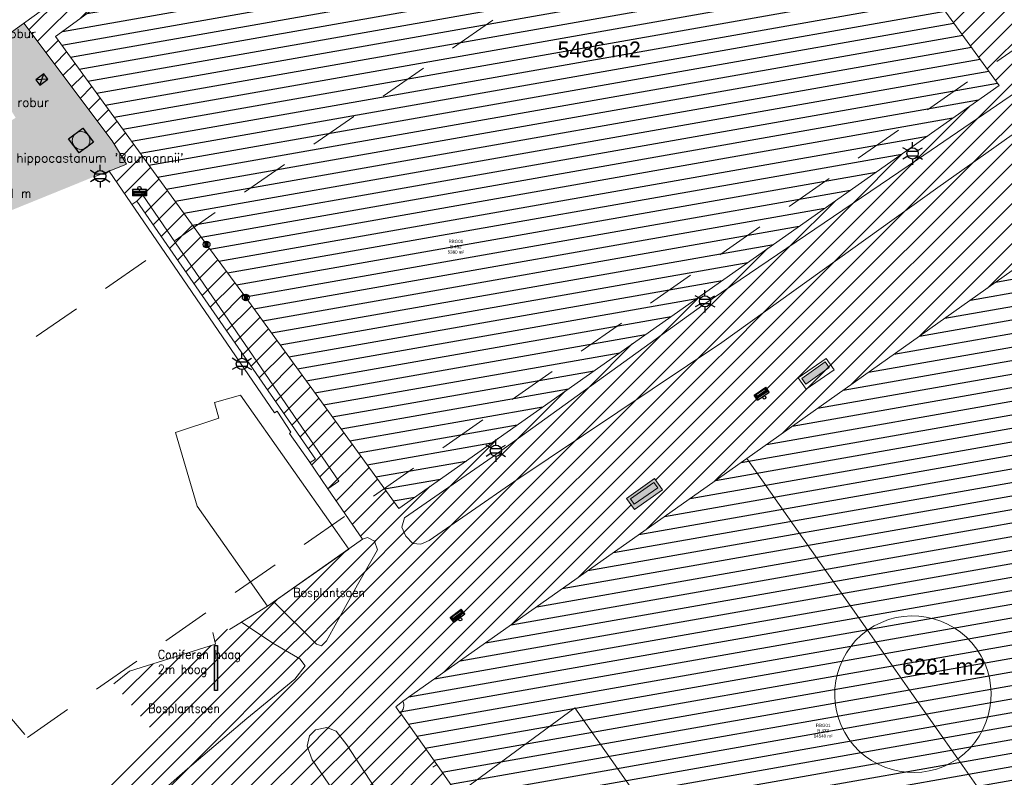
# Model space of a CAD drawing. Header units: metres. Extents: x 102852 to 107197, y 385458 to 392889.
# Tile 42 of 50: x 106825 to 106936, y 392665 to 392750. Entities that reach past the tile are written whole.
import ezdxf
from ezdxf.enums import TextEntityAlignment as Align

# ---------------------------------------------------------------- set-up
doc = ezdxf.new("R2010")
doc.units = ezdxf.units.M
doc.linetypes.add('KG-PERCEEL', pattern=[19, 5.5, -2, -2, 5.5, -2, -2])
for name, color, linetype, lineweight in [('0-BEBOUWING', 7, 'Continuous', 30), ('0-BEPLANTING', 14, 'Continuous', 30), ('0-GRAS OM SPORTVELDEN', 2, 'Continuous', 30), ('0-GRAS SPORTVELDEN', 3, 'Continuous', 30), ('0-HAAG', 82, 'Continuous', 30), ('0-VERHARDING', 5, 'Continuous', 30), ('_alg-maatvoering', 7, 'Continuous', 0), ('B-WE-GR-STRUIK-G', 90, 'Continuous', 13), ('B-WE-IE-GEBOUW-G', 10, 'Continuous', 0), ('B-WE-IE-MEUBILAIR_WEGMEUBILAIR-S', 7, 'Continuous', 30), ('B-WE-IE-OV-LICHTMAST-S', 40, 'Continuous', 30), ('B-WE-KG-GRENS-T18', 10, 'Continuous', 13), ('B-WE-KG-GRENS_PERCEEL-GV', 150, 'KG-PERCEEL', 13), ('B-WE-OG-TOPOGRAFIE_BEBOUWING-G', 8, 'Continuous', 13), ('B-WE-RI-HWA_KOLK_STRAATKOLK-S', 150, 'Continuous', 30), ('B-WE-RI-INSPECTIEPUT_ALGEMEEN-S', 7, 'Continuous', 30), ('B-WE-VH-KANTVERHARDING-G', 60, 'Continuous', 13), ('B-WE-VH-MATERIAALGRENS-G', 31, 'Continuous', 13), ('B-WE-VW-MARKERING_LANGS_STREEP_DOORGETROKKEN-G', 7, 'Continuous', 13), ('Boomsoort', 10, 'Continuous', 0), ('N-WE-IE-TERREINAFSCHEIDING_KUNSTMATIG_HEKWERK-G', 6, 'Continuous', 0), ('X-XX-AL-VERWIJZING-S', 7, 'Continuous', 30)]:
    doc.layers.add(name, color=color, linetype=linetype, lineweight=lineweight)
doc.styles.add('arial', font='arial.ttf')
doc.styles.add('ISO 1 1000 T2 5 0', font='font_iso.shx', dxfattribs={"height": 2.5})
doc.styles.add('NLCS-ISO', font='NLCS-ISO.ttf')
doc.styles.add('NLCS-ISO-T25', font='NLCS-ISO.ttf')
doc.styles.add('Style-STANDARD', font='STANDARD.shx')
doc.styles.add('Style-txt', font='txt.shx')
pattern_1 = [(45, (0, 0), (-1.122532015, 1.122532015), [])]

# ---------------------------------------------------------------- blocks, each defined once
blk = doc.blocks.new('B-SIE-WEG_LICHTMAST-SO_6')
at = {"ltscale": 0.1}
for p, q in [((0, 1.27), (0, 2.53)), ((-1.1, 0.63), (-2.19, 1.27)), ((1.1, 0.63), (2.19, 1.27)), ((-1.1, -0.63), (-2.19, -1.27)), ((0, -1.27), (0, -2.53)), ((1.1, -0.63), (2.19, -1.27))]:
    blk.add_line(p, q, dxfattribs=at)
at = {"flags": 128}
for points in [[(-1.16, 0.5), (1.16, 0.5)], [(-1.16, -0.5), (1.16, -0.5)]]:
    blk.add_lwpolyline(points, dxfattribs=at)
at = {"ltscale": 0.1}
blk.add_circle((0, 0), 1.27, dxfattribs=at)
at = {"style": 'NLCS-ISO'}
blk.add_attdef('TYPE', text='', height=1.8, dxfattribs=at).set_placement((0, 2.53), align=Align.BOTTOM_CENTER)
blk = doc.blocks.new('kadata_3')
at = {"layer": 'B-WE-KG-GRENS_PERCEEL-GV'}
blk.add_3dface([(106826.084, 392669.005), (106946.81, 392753.143), (106922.864, 392780.471), (106802.244, 392696.909)], dxfattribs=at)
at = {"layer": 'B-WE-OG-TOPOGRAFIE_BEBOUWING-G', "flags": 128}
for points in [[(106860.956, 392692.058), (106850.074, 392707.523), (106847.141, 392706.705), (106847.631, 392704.945), (106842.767, 392703.304), (106845.196, 392695.034), (106853.119, 392683.775)], [(106853.119, 392683.775), (106862.259, 392690.206), (106860.956, 392692.058)]]:
    blk.add_lwpolyline(points, dxfattribs=at)
at = {"layer": 'B-WE-KG-GRENS-T18', "char_height": 0.36, "attachment_point": 5, "style": 'NLCS-ISO-T25'}
for s, insert in [('\\fArial|b0|i0|c00|p39;RBG01\\PB 432\\P5380 m²', (106874.311, 392724.222)), ('\\fArial|b0|i0|c00|p39;RBG01\\PB 433\\P14540 m²', (106915.655, 392669.757))]:
    blk.add_mtext(s, dxfattribs=dict(at, insert=insert))
blk = doc.blocks.new('SIE-WEG_AFVALBAK_TYPE_02')
at = {"linetype": 'Continuous'}
for p, q in [((1.56, -0.35), (-1.56, -0.35)), ((-1.33, -0.76), (-1.56, -0.35)), ((-1.33, -0.99), (-1.56, -1.72)), ((1.56, -1.72), (-1.56, -1.72)), ((1.33, -0.76), (-1.33, -0.76)), ((-1.33, -0.99), (-1.33, -0.76)), ((1.33, -0.99), (-1.33, -0.99)), ((-1.18, -1.16), (-1.3, -1.55)), ((1.3, -1.55), (-1.3, -1.55)), ((1.18, -1.16), (-1.18, -1.16)), ((1.18, -1.16), (1.3, -1.55)), ((1.33, -0.76), (1.56, -0.35)), ((1.33, -0.99), (1.33, -0.76)), ((1.33, -0.99), (1.56, -1.72))]:
    blk.add_line(p, q, dxfattribs=at)
for p, q in [((-1.56, -0.35), (-1.56, -1.72)), ((1.56, -0.35), (1.56, -1.72))]:
    blk.add_line(p, q)
blk.add_circle((0, 0), 0.354, dxfattribs=at)
blk = doc.blocks.new('B-SIE-WEG_LICHTMAST-SO_8')
at = {"ltscale": 0.1}
for p, q in [((0, 1.27), (0, 2.53)), ((-1.1, 0.63), (-2.19, 1.27)), ((1.1, 0.63), (2.19, 1.27)), ((-1.1, -0.63), (-2.19, -1.27)), ((0, -1.27), (0, -2.53)), ((1.1, -0.63), (2.19, -1.27))]:
    blk.add_line(p, q, dxfattribs=at)
at = {"flags": 128}
for points in [[(-1.16, 0.5), (1.16, 0.5)], [(-1.16, -0.5), (1.16, -0.5)]]:
    blk.add_lwpolyline(points, dxfattribs=at)
at = {"ltscale": 0.1}
blk.add_circle((0, 0), 1.27, dxfattribs=at)
at = {"style": 'NLCS-ISO'}
blk.add_attdef('TYPE', text='', height=1.8, dxfattribs=at).set_placement((0, 2.53), align=Align.BOTTOM_CENTER)
blk = doc.blocks.new('SIE-WEG_PAAL_VAST_8')
blk.add_hatch(color=256).paths.add_polyline_path([(-0.37, -0.37), (-0.37, 0.37), (0.37, 0.37), (0.37, -0.37)])
blk.add_circle((0, 0), 0.75)
blk.add_3dface([(0.37, 0.37), (-0.37, 0.37), (-0.37, -0.37), (0.37, -0.37)])
at = {"style": 'NLCS-ISO'}
blk.add_attdef('TYPE', (0, 0), '', height=1.75, dxfattribs=at)
blk = doc.blocks.new('B-SRI-PUT_VWA-SO')
at = {"lineweight": 0}
blk.add_circle((0, 0), 2, dxfattribs=at)
blk.add_3dface([(-2, 2), (2, 2), (2, -2), (-2, -2)])
blk.add_3dface([(2, -2), (2, 2), (-2, 2), (-2, -2)], dxfattribs=at)
blk = doc.blocks.new('Straatkolk 300x450')
at = {"layer": 'B-WE-RI-HWA_KOLK_STRAATKOLK-S'}
for p, q in [((-1.13, -0.75), (1.13, 0.75)), ((1.13, -0.75), (-1.13, 0.75))]:
    blk.add_line(p, q, dxfattribs=at)
blk.add_3dface([(-1.13, -0.75), (1.13, -0.75), (1.13, 0.75), (-1.13, 0.75)], dxfattribs=at)

msp = doc.modelspace()

# ---------------------------------------------------------------- hatches: boundary and pattern name
at = {"layer": '0-BEBOUWING', "ltscale": 0.2, "true_color": 0x636466, "extrusion": (0, 0, -1)}
for points in [[(-106913.71, 392708.77), (-106913.26, 392709.4), (-106915.9, 392711.27), (-106916.35, 392710.65)], [(-106894.38, 392695.24), (-106893.96, 392695.85), (-106896.61, 392697.71), (-106897.04, 392697.09)]]:
    msp.add_hatch(color=251, dxfattribs=at).paths.add_polyline_path(points)
at = {"layer": '0-BEPLANTING'}
h = msp.add_hatch(dxfattribs=at)
h.set_pattern_fill('ANSI31', color=256, scale=0.1, pattern_type=2)
h.set_pattern_definition(pattern_1)
h.paths.add_polyline_path([(106904.24, 392713.43), (106928.56, 392730.9), (106941.44, 392740.02), (106942.24, 392741.08), (106942.06, 392741.78), (106941.1, 392743.24), (106940.4, 392743.7), (106926.27, 392734.04), (106902.11, 392717.64), (106878.39, 392700.54), (106868.53, 392693.73), (106868.24, 392692.68), (106868.69, 392691.64), (106869.46, 392690.84), (106870.38, 392690.75), (106871.31, 392691.15), (106880.84, 392697.78)])
h = msp.add_hatch(dxfattribs=at)
h.set_pattern_fill('ANSI31', color=256, scale=0.1, pattern_type=2)
h.set_pattern_definition(pattern_1)
h.paths.add_polyline_path([(106863.23, 392686.18), (106865.5, 392690.13), (106865.16, 392691.09), (106864.38, 392691.52), (106863.82, 392691.32), (106862.26, 392690.21), (106853.83, 392684.28), (106858.64, 392679.49), (106859.21, 392679.33), (106859.74, 392679.89)])
h.paths.add_polyline_path([(106856.21, 392675.55), (106857.37, 392677.05), (106856.76, 392677.85), (106853.73, 392679.61), (106850.18, 392681.97), (106848.86, 392681.15), (106848.85, 392681.15), (106848.8, 392681.24), (106847.57, 392680.89), (106846.97, 392680.8), (106847.26, 392679.51), (106837.6, 392676.47), (106835.83, 392675.05), (106835.99, 392674.85), (106840.83, 392668.91), (106832.13, 392661.84), (106834.31, 392658.9), (106834.96, 392658.48), (106835.89, 392658.65), (106838.32, 392660.41), (106844.1, 392665.47), (106850.79, 392671.12)])
h = msp.add_hatch(dxfattribs=at)
h.set_pattern_fill('ANSI31', color=256, scale=0.1, pattern_type=2)
h.set_pattern_definition(pattern_1)
h.paths.add_polyline_path([(106873.3, 392650.89), (106862.06, 392668.18), (106860.83, 392669.7), (106859.78, 392670.14), (106858.52, 392669.86), (106857.86, 392669.2), (106857.59, 392668.03), (106858.15, 392666.47), (106870.29, 392648.74), (106885.56, 392627.78), (106898.25, 392609.26), (106899.03, 392609.27), (106900.39, 392610.72), (106900.78, 392611.74), (106900.48, 392612.81), (106888.64, 392629.24)])
at = {"layer": '0-GRAS OM SPORTVELDEN', "ltscale": 0.2}
h = msp.add_hatch(dxfattribs=at)
h.set_pattern_fill('ANSI31', color=256, scale=0.1, pattern_type=2)
h.set_pattern_definition(pattern_1)
h.paths.add_polyline_path([(106878.03, 392679.91), (106870.38, 392690.75), (106869.46, 392690.84), (106868.69, 392691.64), (106868.33, 392692.47), (106865.16, 392691.09), (106865.5, 392690.13), (106863.23, 392686.18), (106859.74, 392679.89), (106859.21, 392679.33), (106858.64, 392679.49), (106853.83, 392684.28), (106853.12, 392683.78), (106850.18, 392681.97), (106853.73, 392679.61), (106856.76, 392677.85), (106857.37, 392677.05), (106856.21, 392675.55), (106850.79, 392671.12), (106844.1, 392665.47), (106838.32, 392660.41), (106835.89, 392658.65), (106834.96, 392658.48), (106834.31, 392658.9), (106835.62, 392657.12), (106819.41, 392645.12), (106817.37, 392647.95), (106816.83, 392647.51), (106822.12, 392640.79), (106854.6, 392663.98), (106875.81, 392636.98), (106876.69, 392635.85), (106877.72, 392634.35), (106897.15, 392606.4), (106899.03, 392609.27), (106898.25, 392609.26), (106885.56, 392627.78), (106870.29, 392648.74), (106858.15, 392666.47), (106857.59, 392668.03), (106857.86, 392669.2), (106858.52, 392669.86), (106859.78, 392670.14), (106860.83, 392669.7), (106867.57, 392672.46), (106868.35, 392673.08)])
h.paths.add_polyline_path([(106783.28, 392807.35), (106770.61, 392802.89), (106750.34, 392796.22), (106716.08, 392784.02), (106706.49, 392780.28), (106681.81, 392769.96), (106679.8, 392768.8), (106678.33, 392767.61), (106677.96, 392766.35), (106678.16, 392764.44), (106687.77, 392732.14), (106693.06, 392719.51), (106694.87, 392715.53), (106699.16, 392705.28), (106704.01, 392694.27), (106705, 392692.13), (106706.5, 392691.94), (106712.43, 392693.79), (106711.92, 392695.76), (106745.2, 392706.83), (106748.92, 392708.22), (106751.29, 392706.19), (106751.87, 392707.29), (106751.41, 392708.83), (106750.07, 392712.65), (106753.14, 392713.76), (106753.79, 392711.55), (106754.37, 392711.64), (106756.22, 392710.4), (106794.46, 392722.23), (106799.42, 392721.74), (106801.62, 392722.62), (106801.36, 392723.28), (106805.08, 392724.9), (106805.37, 392724.11), (106811.86, 392726.69), (106811.59, 392727.38), (106815.51, 392728.98), (106815.8, 392728.26), (106818.46, 392729.32), (106813.31, 392731.57), (106811.77, 392731.03), (106810.94, 392731.63), (106809.91, 392735.7), (106795.76, 392773.49)])
h.paths.add_polyline_path([(106732.77, 392781.49), (106778.62, 392798.26), (106779.48, 392798.58), (106779.82, 392797.69), (106782.18, 392791.43), (106783.8, 392787.01), (106783.79, 392787), (106787.54, 392776.91), (106789.59, 392771.21), (106792.2, 392764.25), (106794.16, 392759), (106797.97, 392748.64), (106802, 392737.87), (106802.3, 392737.06), (106801.4, 392736.68), (106794.58, 392734.15), (106755.49, 392719.89), (106716.6, 392705.52), (106709.89, 392703.09), (106709.08, 392702.8), (106708.74, 392703.71), (106706.23, 392710.31), (106704.77, 392714.29), (106700.88, 392724.72), (106698.96, 392730.01), (106696.32, 392736.96), (106694.3, 392742.26), (106690.4, 392752.52), (106688.71, 392756.91), (106686.21, 392763.66), (106685.86, 392764.49), (106686.78, 392764.9)], flags=17)
h.paths.add_polyline_path([(106718.39, 392780.93), (106721.99, 392782.3), (106722.54, 392780.77), (106718.95, 392779.45)], flags=17)
h.paths.add_polyline_path([(106740.65, 392789.12), (106744.29, 392790.45), (106744.83, 392789.01), (106741.18, 392787.68)], flags=17)
h.paths.add_polyline_path([(106780.45, 392720.33), (106809.98, 392731.85), (106810.31, 392731.02), (106780.89, 392719.22)], flags=17)
h = msp.add_hatch(dxfattribs=at)
h.set_pattern_fill('ANSI31', color=256, scale=0.1, pattern_type=2)
h.set_pattern_definition(pattern_1)
h.paths.add_polyline_path([(106911.07, 392782.28), (106896.03, 392800.07), (106891.13, 392796.54), (106852.22, 392768.52), (106825.67, 392749.38), (106835.62, 392736.13), (106837.25, 392733.51), (106835.28, 392732.72), (106837.85, 392728.97), (106838.39, 392729.35), (106858.51, 392700.33), (106857.93, 392699.93), (106859.9, 392696.99), (106863.82, 392691.32), (106864.38, 392691.52), (106865.16, 392691.09), (106868.33, 392692.47), (106868.24, 392692.68), (106868.53, 392693.73), (106878.39, 392700.54), (106902.11, 392717.64), (106926.27, 392734.04), (106940.4, 392743.7), (106941.1, 392743.24), (106942.89, 392744.88), (106935.37, 392753.08), (106929.33, 392760.67)])
h.paths.add_polyline_path([(106935.48, 392742.38), (106867.88, 392694.77), (106850.66, 392718.51), (106846.26, 392724.48), (106829.25, 392747.88), (106896.23, 392796.62), (106913.45, 392772.79), (106917.78, 392766.76)], flags=17)
h.paths.add_polyline_path([(106915.99, 392711.66), (106912.84, 392709.47), (106913.75, 392708.19), (106916.89, 392710.37)], flags=17)
h = msp.add_hatch(dxfattribs=at)
h.set_pattern_fill('ANSI31', color=256, scale=0.1, pattern_type=2)
h.set_pattern_definition(pattern_1)
h.paths.add_polyline_path([(106915.99, 392711.66), (106912.84, 392709.47), (106913.75, 392708.19), (106916.89, 392710.37)], flags=17)
h.paths.add_polyline_path([(106904.24, 392713.43), (106928.56, 392730.9), (106941.44, 392740.02), (106942.24, 392741.08), (106942.06, 392741.78), (106941.1, 392743.24), (106942.89, 392744.88), (106947.81, 392739.59), (106949.01, 392738.73), (106949.68, 392738.67), (106952.05, 392741.14), (106952.79, 392740.3), (106950.71, 392737.87), (106950.89, 392737.15), (106960.62, 392724.18), (106965.24, 392716.88), (106979.37, 392695.91), (106984.07, 392688.13), (106988.45, 392681.75), (106990.97, 392678.2), (106991.87, 392676.71), (106992.19, 392675.38), (106991.67, 392674.67), (106991.45, 392674.63), (106972.98, 392660.91), (106949.32, 392643.31), (106936.22, 392633.83), (106916.62, 392620.13), (106907.18, 392613.54), (106903.8, 392610.92), (106902.96, 392609.76), (106903.04, 392608.43), (106904.59, 392607), (106903.74, 392606.25), (106901.66, 392607.87), (106899.03, 392609.27), (106900.39, 392610.72), (106900.78, 392611.74), (106900.48, 392612.81), (106888.64, 392629.24), (106873.3, 392650.89), (106862.06, 392668.18), (106860.83, 392669.7), (106867.57, 392672.46), (106868.05, 392671.75), (106868.03, 392671.8), (106872.17, 392665.95), (106874.49, 392662.62), (106881.04, 392653.35), (106891.84, 392638.17), (106898.38, 392628.9), (106900.33, 392626.13), (106904.6, 392620.11), (106905.18, 392619.31), (106905.85, 392619.8), (106944.21, 392647.48), (106982.49, 392675), (106983.32, 392675.63), (106982.84, 392676.32), (106978.3, 392682.92), (106976.71, 392685.19), (106970.45, 392694.27), (106959.91, 392709.73), (106953.69, 392718.85), (106951.58, 392721.92), (106947.5, 392727.82), (106946.92, 392728.59), (106946.2, 392728.1), (106907.07, 392700.41), (106912.84, 392709.47)])
h = msp.add_hatch(dxfattribs=at)
h.set_pattern_fill('ANSI31', color=256, scale=0.1, pattern_type=2)
h.set_pattern_definition([(45, (0.0001, -2e-20), (-1.122532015, 1.122532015), [])])
h.paths.add_polyline_path([(106893.52, 392695.89), (106896.68, 392698.13), (106904.24, 392713.43), (106880.84, 392697.78), (106871.31, 392691.15), (106870.38, 392690.75), (106878.03, 392679.91), (106907.07, 392700.41), (106897.56, 392696.85), (106894.44, 392694.65)])
h = msp.add_hatch(dxfattribs=at)
h.set_pattern_fill('ANSI31', color=256, scale=0.1, pattern_type=2)
h.set_pattern_definition(pattern_1)
h.paths.add_polyline_path([(106912.84, 392709.47), (106904.24, 392713.43), (106896.68, 392698.13), (106897.56, 392696.85), (106907.07, 392700.41)])
h.paths.add_polyline_path([(106915.99, 392711.66), (106912.84, 392709.47), (106913.75, 392708.19), (106916.89, 392710.37)], flags=17)
at = {"layer": '0-GRAS SPORTVELDEN'}
h = msp.add_hatch(dxfattribs=at)
h.set_pattern_fill('HATCH', color=256, scale=0.1, style=0, pattern_type=2)
h.set_pattern_definition([(10, (106861.132, 392724.9971), (-0.260472, 1.477212), [])])
h.paths.add_polyline_path([(106935.48, 392742.38), (106917.78, 392766.76), (106913.45, 392772.79), (106896.23, 392796.62), (106829.25, 392747.88), (106846.26, 392724.48), (106850.66, 392718.51), (106867.88, 392694.77)])
h = msp.add_hatch(dxfattribs=at)
h.set_pattern_fill('HATCH', color=256, scale=0.1, style=0, pattern_type=2)
h.set_pattern_definition([(10, (106897.6627, 392680.1336), (-0.260472, 1.477212), [])])
h.paths.add_polyline_path([(106907.07, 392700.41), (106868.35, 392673.08), (106868.03, 392671.8), (106872.17, 392665.95), (106874.49, 392662.62), (106881.04, 392653.35), (106884.37, 392648.78), (106888.65, 392642.68), (106891.84, 392638.17), (106898.38, 392628.9), (106900.33, 392626.13), (106904.6, 392620.11), (106905.85, 392619.8), (106944.21, 392647.48), (106982.49, 392675), (106982.84, 392676.32), (106978.3, 392682.92), (106976.71, 392685.19), (106970.45, 392694.27), (106967.15, 392699.11), (106962.96, 392705.26), (106959.91, 392709.73), (106953.69, 392718.85), (106951.58, 392721.92), (106947.5, 392727.82), (106946.2, 392728.1)])
at = {"layer": '0-VERHARDING', "true_color": 0x939598, "extrusion": (0, 0, -1)}
h = msp.add_hatch(color=252, dxfattribs=at)
h.paths.add_polyline_path([(-106766.93, 392669.73), (-106764.22, 392679.44), (-106756.7, 392704.31), (-106757.09, 392707.36), (-106792.91, 392718.49), (-106796.63, 392717.12), (-106831.52, 392731.26), (-106833.5, 392732.07), (-106835.28, 392732.72), (-106837.25, 392733.51), (-106835.62, 392736.13), (-106825.67, 392749.38), (-106820.52, 392745.66), (-106824.77, 392738.73), (-106821.77, 392736.9), (-106824.33, 392732.47), (-106823.95, 392731.5), (-106818.46, 392729.32), (-106815.79, 392728.26), (-106811.86, 392726.69), (-106805.37, 392724.11), (-106801.62, 392722.62), (-106799.42, 392721.74), (-106794.46, 392722.23), (-106756.22, 392710.4), (-106751.64, 392708.9), (-106751.41, 392708.83), (-106751.87, 392707.29), (-106749.04, 392701.88), (-106743.99, 392700.63), (-106744.93, 392696.92), (-106755.47, 392700.43), (-106760.42, 392684.24), (-106762.43, 392677.68), (-106764.53, 392670.74)])
h.paths.add_polyline_path([(-106751.41, 392708.83), (-106751.64, 392708.9), (-106756.22, 392710.4), (-106754.37, 392711.64), (-106753.79, 392711.55), (-106753.14, 392713.76), (-106750.07, 392712.65)], flags=17)
h.paths.add_polyline_path([(-106718.95, 392779.45), (-106722.54, 392780.77), (-106721.99, 392782.3), (-106718.39, 392780.93)])
h.paths.add_polyline_path([(-106719.02, 392780.07), (-106722.08, 392781.17), (-106721.81, 392781.91), (-106718.75, 392780.8)], flags=17)
h.paths.add_polyline_path([(-106741.18, 392787.68), (-106744.83, 392789.01), (-106744.29, 392790.45), (-106740.65, 392789.12)])
h.paths.add_polyline_path([(-106741.28, 392788.23), (-106744.33, 392789.34), (-106744.07, 392790.06), (-106741.02, 392788.95)], flags=17)
h.paths.add_polyline_path([(-106894.44, 392694.65), (-106897.56, 392696.85), (-106896.68, 392698.13), (-106893.52, 392695.89)])
h.paths.add_polyline_path([(-106894.38, 392695.24), (-106897.04, 392697.09), (-106896.61, 392697.71), (-106893.96, 392695.85)], flags=17)

# ---------------------------------------------------------------- linework, layer by layer
at = {"layer": '0-HAAG', "flags": 128}
msp.add_lwpolyline([(106847.15, 392679.35), (106847.48, 392679.35), (106847.48, 392674.28), (106847.15, 392674.28)], close=True, dxfattribs=at)
at = {"layer": '0-HAAG', "extrusion": (0, 0, -1)}
msp.add_solid([(-106847.15, 392679.35), (-106847.48, 392679.35), (-106847.15, 392674.28), (-106847.48, 392674.28)], dxfattribs=at)
at = {"layer": 'B-WE-GR-STRUIK-G', "flags": 128}
for points in [[(106941.44, 392740.02), (106942.24, 392741.08), (106942.06, 392741.78), (106941.1, 392743.24), (106940.4, 392743.7), (106926.27, 392734.04), (106902.11, 392717.64), (106878.39, 392700.54), (106868.53, 392693.73), (106868.24, 392692.68), (106868.69, 392691.64), (106869.46, 392690.84), (106870.38, 392690.75), (106871.31, 392691.15), (106880.84, 392697.78), (106904.24, 392713.43), (106928.56, 392730.9)], [(106862.06, 392668.18), (106873.3, 392650.89), (106888.64, 392629.24), (106900.48, 392612.81), (106900.78, 392611.74), (106900.39, 392610.72), (106899.03, 392609.27), (106898.25, 392609.26), (106885.56, 392627.78), (106870.29, 392648.74), (106858.15, 392666.47), (106857.59, 392668.03), (106857.86, 392669.2), (106858.52, 392669.86), (106859.78, 392670.14), (106860.83, 392669.7)]]:
    msp.add_lwpolyline(points, close=True, dxfattribs=at)
for points in [[(106857.78, 392700.14), (106857.93, 392699.93), (106858.51, 392700.33), (106838.39, 392729.35), (106837.85, 392728.97)], [(106853.83, 392684.28), (106858.64, 392679.49), (106859.21, 392679.33), (106859.74, 392679.89), (106863.23, 392686.18), (106865.5, 392690.13), (106865.16, 392691.09), (106864.38, 392691.52), (106863.82, 392691.32)], [(106834.31, 392658.9), (106834.31, 392658.9), (106834.96, 392658.48), (106835.89, 392658.65), (106838.32, 392660.41), (106844.1, 392665.47), (106850.79, 392671.12), (106856.21, 392675.55), (106857.37, 392677.05), (106856.76, 392677.85), (106853.73, 392679.61), (106850.18, 392681.97)]]:
    msp.add_lwpolyline(points, dxfattribs=at)
at = {"layer": 'B-WE-IE-GEBOUW-G'}
for p, q in [((106915.9, 392711.27), (106913.26, 392709.4)), ((106916.35, 392710.65), (106913.71, 392708.77)), ((106913.71, 392708.77), (106913.26, 392709.4))]:
    msp.add_line(p, q, dxfattribs=at)
at = {"layer": 'B-WE-IE-GEBOUW-G', "flags": 128}
for points in [[(106916.35, 392710.65), (106915.9, 392711.27)], [(106859.9, 392696.99), (106857.78, 392700.14)], [(106859.9, 392696.99), (106857.78, 392700.14)], [(106863.82, 392691.32), (106859.9, 392696.99)], [(106863.82, 392691.32), (106859.9, 392696.99)], [(106863.82, 392691.32), (106862.26, 392690.21), (106853.12, 392683.78), (106848.85, 392681.15)], [(106863.82, 392691.32), (106862.26, 392690.21), (106853.12, 392683.78), (106848.85, 392681.15)]]:
    msp.add_lwpolyline(points, dxfattribs=at)
at = {"layer": 'B-WE-IE-GEBOUW-G'}
msp.add_3dface([(106894.38, 392695.24), (106897.04, 392697.09), (106896.61, 392697.71), (106893.96, 392695.85)], dxfattribs=at)
at = {"layer": 'B-WE-VH-KANTVERHARDING-G', "flags": 128}
for points in [[(106835.28, 392732.72), (106837.25, 392733.51), (106835.62, 392736.13), (106825.67, 392749.38)], [(106853.9, 392705.55), (106835.28, 392732.72)], [(106853.9, 392705.54), (106835.28, 392732.72)], [(106853.9, 392705.55), (106854.2, 392705.71), (106855.76, 392703.34), (106855.59, 392703.22), (106857.78, 392700.14)], [(106853.9, 392705.54), (106854.2, 392705.71), (106855.76, 392703.34), (106855.59, 392703.22), (106857.78, 392700.14)], [(106835.83, 392675.05), (106837.6, 392676.47), (106847.26, 392679.51), (106846.97, 392680.8)]]:
    msp.add_lwpolyline(points, dxfattribs=at)
at = {"layer": 'B-WE-VH-KANTVERHARDING-G'}
for points in [[(106912.84, 392709.47), (106913.75, 392708.19), (106916.89, 392710.37), (106915.99, 392711.66)], [(106893.52, 392695.89), (106894.44, 392694.65), (106897.56, 392696.85), (106896.68, 392698.13)]]:
    msp.add_3dface(points, dxfattribs=at)
at = {"layer": 'B-WE-VH-MATERIAALGRENS-G', "flags": 128}
msp.add_lwpolyline([(106833.5, 392732.07), (106835.28, 392732.72)], dxfattribs=at)
msp.add_lwpolyline([(106833.5, 392732.07), (106835.28, 392732.72)], dxfattribs=at)
at = {"layer": 'B-WE-VW-MARKERING_LANGS_STREEP_DOORGETROKKEN-G', "flags": 128}
msp.add_lwpolyline([(106867.88, 392694.77), (106850.66, 392718.51), (106846.26, 392724.48), (106829.25, 392747.88), (106896.23, 392796.62), (106913.45, 392772.79), (106917.78, 392766.76), (106935.48, 392742.38)], close=True, dxfattribs=at)
for points in [[(106874.49, 392662.62), (106872.17, 392665.95), (106868.03, 392671.8), (106868.05, 392671.75), (106867.57, 392672.46), (106868.35, 392673.08), (106907.07, 392700.41), (106946.2, 392728.1), (106946.92, 392728.59), (106947.5, 392727.82), (106951.58, 392721.92), (106953.69, 392718.85), (106959.91, 392709.73), (106962.96, 392705.26), (106967.15, 392699.11), (106970.45, 392694.27), (106976.71, 392685.19), (106978.3, 392682.92), (106982.84, 392676.32), (106983.32, 392675.63), (106982.49, 392675), (106944.21, 392647.48)], [(106907.07, 392700.41), (106920.65, 392681.08)], [(106920.65, 392681.08), (106925.64, 392673.94), (106930.81, 392666.61)], [(106898.38, 392628.9), (106911.73, 392638.32), (106904.29, 392648.81), (106895.9, 392660.71), (106887.71, 392672.33), (106874.5, 392662.62), (106874.49, 392662.62)], [(106872.17, 392665.95), (106871.72, 392665.66)], [(106930.81, 392666.61), (106930.81, 392666.61), (106944.21, 392647.48)]]:
    msp.add_lwpolyline(points, dxfattribs=at)
at = {"layer": 'B-WE-VW-MARKERING_LANGS_STREEP_DOORGETROKKEN-G'}
for centre, radius, start, end in [((106925.73, 392673.84), 8.84, 305.0793, 125.0592), ((106925.8, 392673.89), 8.84, 125.615, 304.5183), ((106867.29, 392672.62), 1.16, 310.9659, 23.3214)]:
    msp.add_arc(centre, radius, start, end, dxfattribs=at)
at = {"layer": 'N-WE-IE-TERREINAFSCHEIDING_KUNSTMATIG_HEKWERK-G', "flags": 128}
for points in [[(106951.99, 392741.2), (106933.99, 392762.04), (106916.1, 392783.36), (106899.76, 392802.76), (106891.13, 392796.54), (106852.22, 392768.52), (106820.52, 392745.66)], [(106859.9, 392696.99), (106861.16, 392697.86), (106838.58, 392730.73)]]:
    msp.add_lwpolyline(points, dxfattribs=at)

# ---------------------------------------------------------------- block references
at = {"layer": 'B-WE-IE-MEUBILAIR_WEGMEUBILAIR-S'}
for name, p, xscale, yscale, zscale, rotation in [('SIE-WEG_AFVALBAK_TYPE_02', (106838.7, 392730.83), 0.5, 0.5, 0.5, 360), ('SIE-WEG_PAAL_VAST_8', (106846.26, 392724.48), 0.5, 0.5, 0.5, 360), ('SIE-WEG_PAAL_VAST_8', (106850.66, 392718.51), 0.5, 0.5, 0.5, 360), ('SIE-WEG_AFVALBAK_TYPE_02', (106909.03, 392707.26), 0.5, 0.5, 0.5, 213.9429850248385), ('SIE-WEG_AFVALBAK_TYPE_02', (106874.81, 392682.29), 0.4999999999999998, 0.4999999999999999, 0.4999999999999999, 216.8602890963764)]:
    msp.add_blockref(name, p, dxfattribs=dict(at, xscale=xscale, yscale=yscale, zscale=zscale, rotation=rotation))
at = {"layer": 'B-WE-IE-OV-LICHTMAST-S', "xscale": 0.5, "yscale": 0.5, "zscale": 0.5, "rotation": 360}
for name, p in [('B-SIE-WEG_LICHTMAST-SO_8', (106925.73, 392734.72)), ('B-SIE-WEG_LICHTMAST-SO_6', (106834.28, 392732.17)), ('B-SIE-WEG_LICHTMAST-SO_8', (106834.28, 392732.16)), ('B-SIE-WEG_LICHTMAST-SO_8', (106902.36, 392718.08)), ('B-SIE-WEG_LICHTMAST-SO_6', (106850.23, 392711.04)), ('B-SIE-WEG_LICHTMAST-SO_8', (106878.82, 392701.27))]:
    msp.add_blockref(name, p, dxfattribs=at)
at = {"layer": 'B-WE-RI-HWA_KOLK_STRAATKOLK-S', "xscale": 0.4999999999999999, "yscale": 0.5, "zscale": 0.5, "rotation": 36.87780739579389}
msp.add_blockref('Straatkolk 300x450', (106827.73, 392743.06), dxfattribs=at)
at = {"layer": 'B-WE-RI-INSPECTIEPUT_ALGEMEEN-S', "xscale": 0.5, "yscale": 0.5, "zscale": 0.5, "rotation": 36.87780739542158}
for p in [(106832.13, 392736.18), (106832.13, 392736.18, 0.13)]:
    msp.add_blockref('B-SRI-PUT_VWA-SO', p, dxfattribs=at)
at = {"layer": 'X-XX-AL-VERWIJZING-S', "rotation": 360}
msp.add_blockref('kadata_3', (0, 0), dxfattribs=at)

# ---------------------------------------------------------------- texts
at = {"char_height": 1.8, "width": 34.453, "attachment_point": 1, "style": 'ISO 1 1000 T2 5 0'}
for s, insert in [('5486 m2', (106885.77, 392747.32)), ('6261 m2', (106924.55, 392677.87))]:
    msp.add_mtext(s, dxfattribs=dict(at, insert=insert))
at = {"layer": '_alg-maatvoering', "style": 'Style-STANDARD'}
for s, p in [('Haag 1 m', (106820.25, 392730.74)), ('Bosplantsoen', (106856.01, 392685.81)), ('Bosplantsoen', (106839.68, 392672.79))]:
    msp.add_text(s, height=1, dxfattribs=at).set_placement(p, align=Align.TOP_LEFT)
at = {"layer": '_alg-maatvoering', "insert": (106840.77, 392678.84), "char_height": 1, "attachment_point": 1, "style": 'arial'}
msp.add_mtext('\\FSTANDARD;Coniferen haag\\P2m hoog', dxfattribs=at)
at = {"layer": 'Boomsoort', "color": 7, "style": 'Style-txt'}
for s, p in [('Quercus robur', (106827.05, 392747.72, 0.13)), ('Quercus robur', (106828.5, 392739.97, 0.13)), ("Aesculus hippocastanum 'Baumannii'", (106843.69, 392733.72, 0.13))]:
    msp.add_text(s, height=1, dxfattribs=at).set_placement(p, align=Align.RIGHT)

doc.saveas('drawing.dxf')
